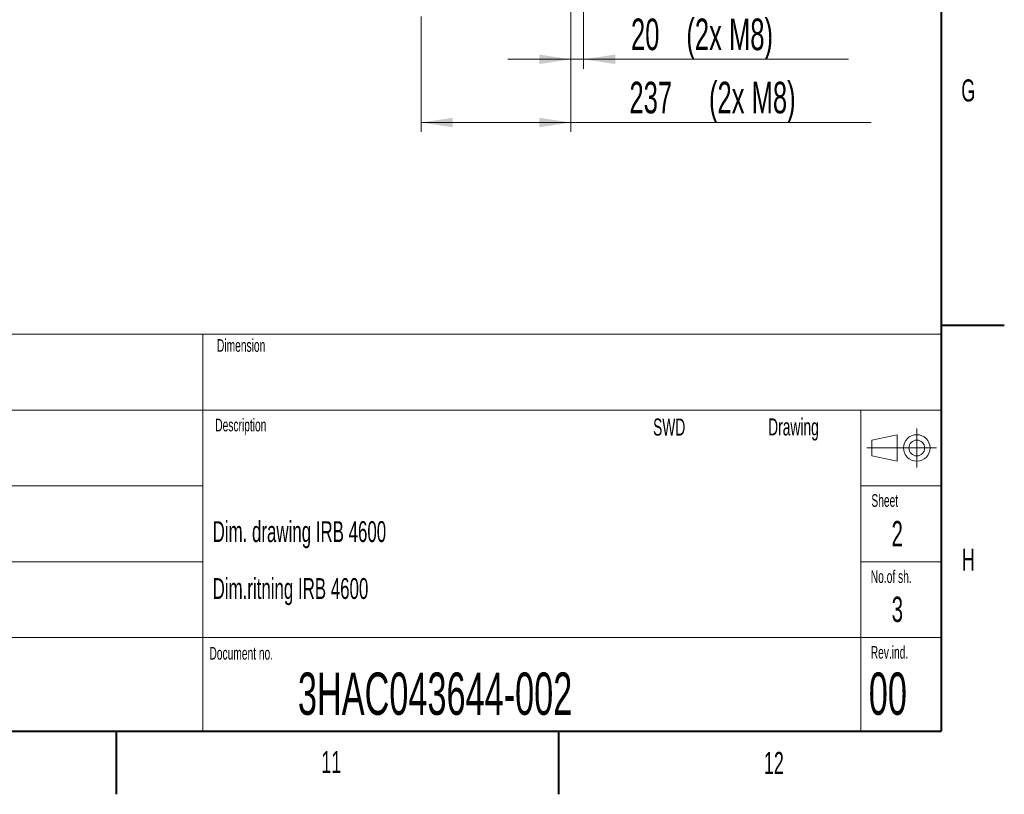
# Model space of a CAD drawing. Header units: millimetres. Extents: x 0 to 8410, y 0 to 5940.
# Tile 205 of 256: x 6852 to 8410, y 0 to 1226. Entities that reach past the tile are written whole.
import ezdxf

# ---------------------------------------------------------------- set-up
doc = ezdxf.new("R2010")
doc.units = ezdxf.units.MM
doc.header["$LTSCALE"] = 10
doc.linetypes.add('CENTERX2', pattern=[20.32, 12.7, -2.54, 2.54, -2.54])
doc.styles.add('SLDTEXTSTYLE0', font='TXT', dxfattribs={"width": 0.605})
doc.dimstyles.new('SLDDIMSTYLE0', dxfattribs={"dimtxt": 50, "dimasz": 50, "dimexe": 0, "dimexo": 0.0625, "dimgap": 12.5, "dimtad": 1, "dimtoh": 1, "dimdec": 1, "dimrnd": 1e-09, "dimzin": 12, "dimdsep": 46, "dimtxsty": 'SLDTEXTSTYLE0', "dimsah": 1, "dimcen": 0.09, "dimadec": 0, "dimazin": 0, "dimtfac": 1, "dimtofl": 0, "dimtmove": 0, "dimatfit": 3, "dimfxl": 0, "dimfrac": 2, "dimtolj": 1, "dimtzin": 12, "dimarcsym": 0})
doc.dimstyles.new('SLDDIMSTYLE2', dxfattribs={"dimtxt": 50, "dimasz": 50, "dimexe": 0, "dimexo": 0.0625, "dimgap": 12.5, "dimtad": 1, "dimtoh": 1, "dimdec": 1, "dimrnd": 1e-09, "dimzin": 12, "dimdsep": 46, "dimtxsty": 'SLDTEXTSTYLE0', "dimsah": 1, "dimcen": 0.09, "dimadec": 0, "dimazin": 0, "dimtfac": 1, "dimtofl": 0, "dimtmove": 0, "dimatfit": 3, "dimfxl": 0, "dimfrac": 2, "dimtolj": 1, "dimtzin": 12, "dimarcsym": 0})

# ---------------------------------------------------------------- blocks, each defined once
blk = doc.blocks.new('*D47')
at = {"color": 7, "linetype": 'Continuous', "lineweight": 0}
for p, q in [((7724.5, 2078.4), (7724.5, 1048)), ((7487.5, 1230.5), (7487.5, 1048)), ((7724.5, 1063), (7487.5, 1063)), ((7724.5, 1063), (8199.3, 1063))]:
    blk.add_line(p, q, dxfattribs=at)
for points in [[(7487.5, 1063), (7537.5, 1055.5), (7537.5, 1070.5)], [(7724.5, 1063), (7674.5, 1070.5), (7674.5, 1055.5)]]:
    blk.add_solid(points, dxfattribs=at)
at = {"color": 7, "linetype": 'Continuous', "lineweight": 0, "char_height": 50, "attachment_point": 1, "style": 'SLDTEXTSTYLE0'}
for s, insert in [('237', (7817, 1127.5)), (' (2x M8)', (7931.6, 1127.5))]:
    blk.add_mtext(s, dxfattribs=dict(at, insert=insert))
blk = doc.blocks.new('*D48')
at = {"color": 7, "linetype": 'Continuous', "lineweight": 0}
for p, q in [((7744.5, 2378.4), (7744.5, 1148)), ((7724.5, 2078.4), (7724.5, 1148)), ((7724.5, 1163), (7624.5, 1163)), ((7724.5, 1163), (7744.5, 1163)), ((7744.5, 1163), (8163.4, 1163))]:
    blk.add_line(p, q, dxfattribs=at)
for points in [[(7724.5, 1163), (7674.5, 1170.5), (7674.5, 1155.5)], [(7744.5, 1163), (7794.5, 1155.5), (7794.5, 1170.5)]]:
    blk.add_solid(points, dxfattribs=at)
at = {"color": 7, "linetype": 'Continuous', "lineweight": 0, "char_height": 50, "attachment_point": 1, "style": 'SLDTEXTSTYLE0'}
for s, insert in [(' (2x M8)', (7895.8, 1227.5)), ('20', (7819.4, 1227.5))]:
    blk.add_mtext(s, dxfattribs=dict(at, insert=insert))
blk = doc.blocks.new('*D49')
at = {"color": 7, "linetype": 'Continuous', "lineweight": 0}
for p, q in [((7752.5, 2693.4), (7752.5, 1248)), ((7724.5, 2078.4), (7724.5, 1248)), ((7724.5, 1263), (7624.5, 1263)), ((7724.5, 1263), (7752.5, 1263)), ((7752.5, 1263), (8163.4, 1263))]:
    blk.add_line(p, q, dxfattribs=at)
for points in [[(7724.5, 1263), (7674.5, 1270.5), (7674.5, 1255.5)], [(7752.5, 1263), (7802.5, 1255.5), (7802.5, 1270.5)]]:
    blk.add_solid(points, dxfattribs=at)
at = {"color": 7, "linetype": 'Continuous', "lineweight": 0, "char_height": 50, "attachment_point": 1, "style": 'SLDTEXTSTYLE0'}
for s, insert in [('28', (7819.4, 1327.5)), (' (2x M8)', (7895.8, 1327.5))]:
    blk.add_mtext(s, dxfattribs=dict(at, insert=insert))

msp = doc.modelspace()

# ---------------------------------------------------------------- linework, layer by layer
at = {"color": 7, "linetype": 'Continuous', "lineweight": 40}
for p, q in [((8310, 5840), (8310, 100)), ((8310, 742.5), (8410, 742.5)), ((200, 100), (8310, 100)), ((7005, 100), (7005, 0)), ((7705, 100), (7705, 0))]:
    msp.add_line(p, q, dxfattribs=at)
at = {"color": 7, "linetype": 'Continuous', "lineweight": 15}
for p, q in [((5770, 728), (8310, 728)), ((7142, 608), (7142, 728)), ((5770, 608), (8310, 608)), ((7142, 608), (7142, 248)), ((8183, 608), (8183, 100)), ((8200.5, 560.5), (8240.5, 569)), ((8240.5, 569), (8240.5, 527)), ((8200.5, 535.5), (8200.5, 560.5)), ((8200.5, 535.5), (8240.5, 527)), ((5770, 488), (7142, 488)), ((8183, 488), (8310, 488)), ((5770, 368), (7142, 368)), ((8183, 368), (8310, 368)), ((5770, 248), (8310, 248)), ((7142, 248), (7142, 100))]:
    msp.add_line(p, q, dxfattribs=at)
at = {"color": 7, "linetype": 'CENTERX2', "lineweight": 0}
for p, q in [((8271.5, 579), (8271.5, 517)), ((8192.5, 548), (8302.5, 548))]:
    msp.add_line(p, q, dxfattribs=at)
at = {"color": 7, "linetype": 'Continuous', "lineweight": 15}
for radius in [21, 12.5]:
    msp.add_circle((8271.5, 548), radius, dxfattribs=at)

# ---------------------------------------------------------------- texts
at = {"color": 7, "linetype": 'Continuous', "lineweight": 0, "attachment_point": 1, "style": 'SLDTEXTSTYLE0'}
for s, insert, char_height in [('G', (8341.937771, 1131.260095), 35), ('Dimension', (7164.481894, 720.19178), 20), ('Description', (7161.759361, 594.275691), 20), ('SWD', (7854.382187, 594.597379), 27), ('Drawing', (8036.445144, 594.849589), 27), ('Sheet', (8199.750558, 474.866613), 20), ('Dim. drawing IRB 4600', (7157.6325, 432.173603), 33), ('2', (8231.635216, 432.456244), 40), ('H', (8342.978648, 388.929957), 35), ('Dim.ritning IRB 4600', (7157.629226, 342.099653), 33), ('No.of sh.', (8198.747149, 354.407148), 20), ('3', (8231.801019, 312.701969), 40), ('Rev.ind.', (8198.70228, 234.625979), 20), ('Document no.', (7152.552708, 233.145703), 20), ('3HAC043644-002', (7292.594629, 192.734832), 67), ('00', (8195.652905, 192.779059), 67), ('11', (7329.690622, 68.540144), 35), ('12', (8029.67235, 67.169178), 35)]:
    msp.add_mtext(s, dxfattribs=dict(at, insert=insert, char_height=char_height))

# ---------------------------------------------------------------- dimensions: what is measured, and where the dimension line sits
at = {"color": 7, "linetype": 'Continuous', "lineweight": 0}
for base, p2, dimstyle, picture, middle in [((7752.500719, 1263.044765), (7752.500719, 2693.391658), 'SLDDIMSTYLE2', '*D49', (7983.475159, 1263.044765)), ((7744.500719, 1163.044765), (7744.500719, 2378.391658), 'SLDDIMSTYLE2', '*D48', (7983.475159, 1163.044765)), ((7487.500719, 1063.044765), (7487.500719, 1230.520847), 'SLDDIMSTYLE0', '*D47', (8000.200259, 1063.044765))]:
    dim = msp.add_linear_dim(base=base, p1=(7724.500719, 2078.391658), p2=p2, text='<> (2x M8)', dimstyle=dimstyle, dxfattribs=at)
    dim.commit()
    dim.dimension.update_dxf_attribs({"geometry": picture, "text_midpoint": middle, "dimtype": 160})

doc.saveas('drawing.dxf')
